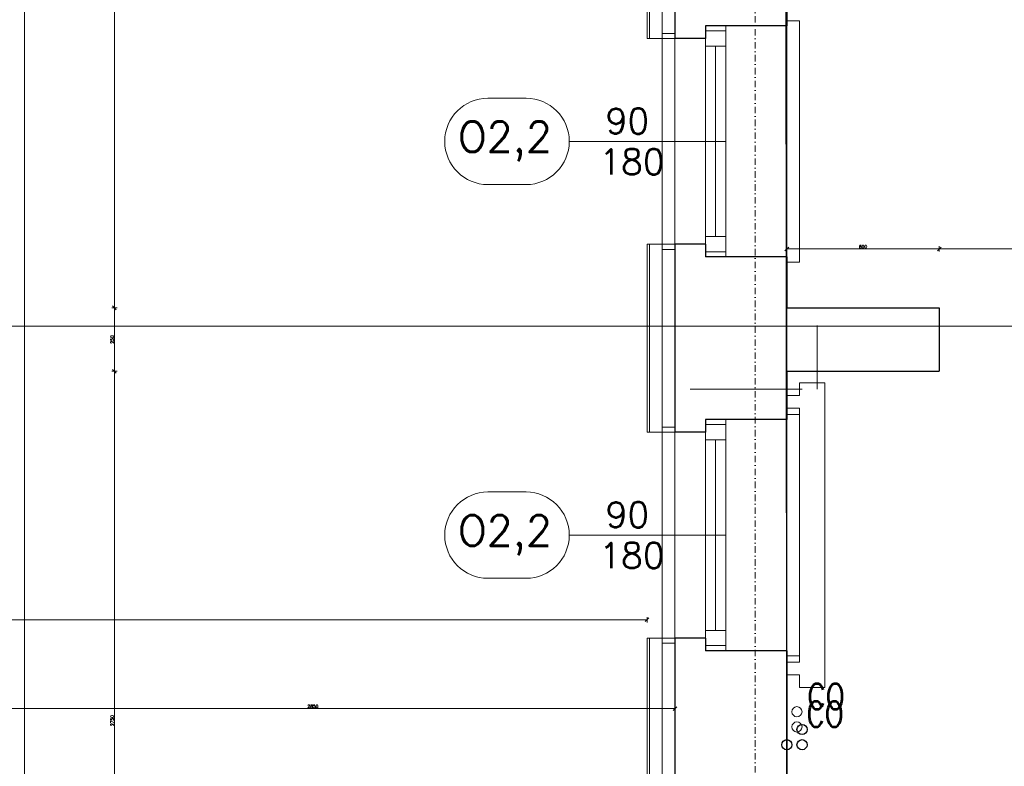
# Model space of a CAD drawing. Header units: millimetres. Extents: x -1893473 to 1546619, y -568027 to 942944.
# Tile 233 of 256: x 163948 to 167823, y -491299 to -488360. Entities that reach past the tile are written whole.
import ezdxf
from ezdxf.enums import TextEntityAlignment as Align

# ---------------------------------------------------------------- set-up
doc = ezdxf.new("R2010")
doc.units = ezdxf.units.MM
doc.header["$LTSCALE"] = 0.2
doc.linetypes.add('DASHDOT', pattern=[25.4, 12.7, -6.35, 0, -6.35])
doc.linetypes.add('HIDDEN', pattern=[9.525, 6.35, -3.175])
doc.layers.get('0').update_dxf_attribs({"lineweight": 0})
for name, color, linetype, lineweight in [('!! 0_ Istn-okna', 6, 'Continuous', 13), ('!! 0_ Istn-sciany', 7, 'Continuous', 30), ('!! 0_ Istn-widok', 1, 'Continuous', 15), ('!! 0_Istn-armatura', 6, 'Continuous', 9), ('!! 0_Istn-cienka', 4, 'Continuous', 9), ('!! 0_Opis_okna', 8, 'Continuous', 15), ('!! 0_Opis_pom', 9, 'Continuous', 13), ('!! 0_Osie', 1, 'DASHDOT', 13), ('!! 1_ tynk zewn  - nowy', 21, 'Continuous', 20), ('!! 1_OPIS POM NOWE', 140, 'Continuous', 5), ('!! 2_ remont Ocieplenie', 4, 'ZIGZAG', 5), ('!! wymiary osi', 250, 'Continuous', 9), ('P-Opis nadproża', 150, 'Continuous', 9), ('P-Osie', 1, 'DASHDOT', 18)]:
    doc.layers.add(name, color=color, linetype=linetype, lineweight=lineweight)
for name, color, linetype, lineweight, plot in [('!! 0_Istn-grzejniki', 7, 'Continuous', 0, False), ('!! 0_ramki', 251, 'Continuous', 9, False), ('Powierzchnia', 140, 'Continuous', 5, False)]:
    doc.layers.add(name, color=color, linetype=linetype, lineweight=lineweight, plot=plot)
doc.layers.add('!! 0_opis pionów', color=4, linetype='Continuous')
doc.styles.add('ARCHETYP', font='romans.shx', dxfattribs={"height": 15})
doc.styles.add('ARIAL', font='tahoma.ttf')
doc.styles.add('TXT', font='simplex.shx')
doc.linetypes.add('ZIGZAG', pattern='A,0.00254,-5.08,[131,ltypeshp.shx,S=5.08,R=0,X=-5.08,Y=0],-10.16,[131,ltypeshp.shx,S=5.08,R=180,X=5.08,Y=0],-5.08', length=20.32254)
doc.dimstyles.new('DIM50', dxfattribs={"dimscale": 5, "dimtxt": 2.5, "dimasz": 1.5, "dimexe": 0, "dimexo": 0, "dimgap": 0.5, "dimtad": 1, "dimdec": 4, "dimrnd": 0.5, "dimdsep": 46, "dimtxsty": 'TXT', "dimblk1": 'TICK1', "dimblk2": 'TICK1', "dimsah": 1, "dimcen": 0, "dimse1": 1, "dimse2": 1, "dimclrd": 1, "dimclre": 7, "dimclrt": 9, "dimadec": 0, "dimazin": 0, "dimtfac": 1, "dimtdec": 4, "dimtmove": 2, "dimatfit": 3, "dimldrblk": 'TICK1', "dimfxl": 1, "dimtolj": 1, "dimarcsym": 0})

# ---------------------------------------------------------------- blocks, each defined once
blk = doc.blocks.new('BLOK OSI')
at = {"layer": 'P-Osie'}
blk.add_lwpolyline([(51992.21, -199661.23), (51992.21, -193642.41)], dxfattribs=at)
blk = doc.blocks.new('1_ok-opis')
blk.add_line((0, 111.61), (0, 50))
for points in [[(-17, 128.61), (-17, 143.61)], [(17, 128.61), (17, 143.61)]]:
    blk.add_lwpolyline(points)
for centre, start, end in [((0, 143.61), 0, 180), ((0, 128.61), 180, 0)]:
    blk.add_arc(centre, 17, start, end)
at = {"style": 'ARCHETYP'}
for tag, height, rotation, p in [('NR', 12, 90, (0, 136.9)), ('NR', 12, 270, (0, 136.9)), ('SZEROKOŚĆ', 10, 90, (-8, 78.29)), ('SZEROKOŚĆ', 10, 270, (8, 78.29)), ('WYSOKOŚĆ', 10, 270, (-8, 78.29)), ('WYSOKOŚĆ', 10, 90, (8, 78.29))]:
    blk.add_attdef(tag, text='', height=height, rotation=rotation, dxfattribs=at).set_placement(p, align=Align.MIDDLE)
blk = doc.blocks.new('TICK1')
at = {"color": 2}
blk.add_line((-1, -1), (1, 1), dxfattribs=at)
at = {"color": 0}
for p, q in [((0, 0), (-1, 0)), ((0, -1.4), (0, 1.4))]:
    blk.add_line(p, q, dxfattribs=at)
blk = doc.blocks.new('*D1195')
at = {"layer": '!! wymiary osi', "color": 1, "lineweight": -2, "transparency": 16777216}
blk.add_line((295207.2, -495162), (295792.2, -495162), dxfattribs=at)
at = {"layer": 'DEFPOINTS', "color": 0, "transparency": 16777216}
for p in [(295799.7, -495162), (295199.7, -495393.7), (295799.7, -495393.7)]:
    blk.add_point(p, dxfattribs=at)
at = {"layer": '!! wymiary osi', "color": 1, "lineweight": -2, "transparency": 16777216, "xscale": 7.5, "yscale": 7.5, "zscale": 7.5, "rotation": 180}
blk.add_blockref('TICK1', (295199.7, -495162), dxfattribs=at)
at = {"layer": '!! wymiary osi', "color": 1, "lineweight": -2, "transparency": 16777216, "xscale": 7.5, "yscale": 7.5, "zscale": 7.5}
blk.add_blockref('TICK1', (295799.7, -495162), dxfattribs=at)
at = {"layer": '!! wymiary osi', "color": 9, "transparency": 16777216, "insert": (295499.7, -495153.2), "char_height": 12.5, "attachment_point": 5, "style": 'TXT'}
blk.add_mtext('\\A1;600', dxfattribs=at)
blk = doc.blocks.new('*D1196')
at = {"layer": '!! wymiary osi', "color": 1, "lineweight": -2, "transparency": 16777216}
blk.add_line((295807.2, -495162), (296942.2, -495162), dxfattribs=at)
at = {"layer": 'DEFPOINTS', "color": 0, "transparency": 16777216}
for p in [(296949.7, -495162), (295799.7, -495393.7), (296949.7, -495393.7)]:
    blk.add_point(p, dxfattribs=at)
at = {"layer": '!! wymiary osi', "color": 1, "lineweight": -2, "transparency": 16777216, "xscale": 7.5, "yscale": 7.5, "zscale": 7.5, "rotation": 180}
blk.add_blockref('TICK1', (295799.7, -495162), dxfattribs=at)
at = {"layer": '!! wymiary osi', "color": 1, "lineweight": -2, "transparency": 16777216, "xscale": 7.5, "yscale": 7.5, "zscale": 7.5}
blk.add_blockref('TICK1', (296949.7, -495162), dxfattribs=at)
at = {"layer": '!! wymiary osi', "color": 9, "transparency": 16777216, "insert": (296374.7, -495153.2), "char_height": 12.5, "attachment_point": 5, "style": 'TXT'}
blk.add_mtext('\\A1;1150', dxfattribs=at)
blk = doc.blocks.new('*D1220')
at = {"layer": '!! wymiary osi', "color": 1, "lineweight": -2, "transparency": 16777216}
blk.add_line((292199.4, -480681.2), (292199.4, -498676.2), dxfattribs=at)
at = {"layer": 'DEFPOINTS', "color": 0, "transparency": 16777216}
for p in [(293889.7, -480673.7), (292199.4, -498683.7), (293889.7, -498683.7)]:
    blk.add_point(p, dxfattribs=at)
at = {"layer": '!! wymiary osi', "color": 1, "lineweight": -2, "transparency": 16777216, "xscale": 7.5, "yscale": 7.5, "zscale": 7.5}
for p, rotation in [((292199.4, -480673.7), 90), ((292199.4, -498683.7), 270)]:
    blk.add_blockref('TICK1', p, dxfattribs=dict(at, rotation=rotation))
at = {"layer": '!! wymiary osi', "color": 9, "transparency": 16777216, "insert": (292190.7, -489678.7), "char_height": 12.5, "attachment_point": 5, "rotation": 90, "style": 'TXT'}
blk.add_mtext('\\A1;18010', dxfattribs=at)
blk = doc.blocks.new('*D1225')
at = {"layer": '!! wymiary osi', "color": 1, "lineweight": -2, "transparency": 16777216}
blk.add_line((292553.7, -492596.2), (292553.7, -495386.2), dxfattribs=at)
at = {"layer": 'DEFPOINTS', "color": 0, "transparency": 16777216}
for p in [(295194.7, -492588.7), (292553.7, -495393.7), (295194.7, -495393.7)]:
    blk.add_point(p, dxfattribs=at)
at = {"layer": '!! wymiary osi', "color": 1, "lineweight": -2, "transparency": 16777216, "xscale": 7.5, "yscale": 7.5, "zscale": 7.5}
for p, rotation in [((292553.7, -492588.7), 90), ((292553.7, -495393.7), 270)]:
    blk.add_blockref('TICK1', p, dxfattribs=dict(at, rotation=rotation))
at = {"layer": '!! wymiary osi', "color": 9, "transparency": 16777216, "insert": (292544.9, -493991.2), "char_height": 12.5, "attachment_point": 5, "rotation": 90, "style": 'TXT'}
blk.add_mtext('\\A1;2805', dxfattribs=at)
blk = doc.blocks.new('*D1226')
at = {"layer": '!! wymiary osi', "color": 1, "lineweight": -2, "transparency": 16777216}
blk.add_line((292553.7, -495401.2), (292553.7, -495636.2), dxfattribs=at)
at = {"layer": 'DEFPOINTS', "color": 0, "transparency": 16777216}
for p in [(295194.7, -495393.7), (292553.7, -495643.7), (295194.7, -495643.7)]:
    blk.add_point(p, dxfattribs=at)
at = {"layer": '!! wymiary osi', "color": 1, "lineweight": -2, "transparency": 16777216, "xscale": 7.5, "yscale": 7.5, "zscale": 7.5}
for p, rotation in [((292553.7, -495393.7), 90), ((292553.7, -495643.7), 270)]:
    blk.add_blockref('TICK1', p, dxfattribs=dict(at, rotation=rotation))
at = {"layer": '!! wymiary osi', "color": 9, "transparency": 16777216, "insert": (292544.9, -495518.7), "char_height": 12.5, "attachment_point": 5, "rotation": 90, "style": 'TXT'}
blk.add_mtext('\\A1;250', dxfattribs=at)
blk = doc.blocks.new('*D1227')
at = {"layer": '!! wymiary osi', "color": 1, "lineweight": -2, "transparency": 16777216}
blk.add_line((292553.7, -495651.2), (292553.7, -498386.2), dxfattribs=at)
at = {"layer": 'DEFPOINTS', "color": 0, "transparency": 16777216}
for p in [(295194.7, -495643.7), (292553.7, -498393.7), (295249.7, -498393.7)]:
    blk.add_point(p, dxfattribs=at)
at = {"layer": '!! wymiary osi', "color": 1, "lineweight": -2, "transparency": 16777216, "xscale": 7.5, "yscale": 7.5, "zscale": 7.5}
for p, rotation in [((292553.7, -495643.7), 90), ((292553.7, -498393.7), 270)]:
    blk.add_blockref('TICK1', p, dxfattribs=dict(at, rotation=rotation))
at = {"layer": '!! wymiary osi', "color": 9, "transparency": 16777216, "insert": (292544.9, -497018.7), "char_height": 12.5, "attachment_point": 5, "rotation": 90, "style": 'TXT'}
blk.add_mtext('\\A1;2750', dxfattribs=at)
blk = doc.blocks.new('*D1292')
at = {"layer": '!! wymiary osi', "color": 1, "lineweight": -2, "transparency": 16777216}
blk.add_line((294642.2, -496621.7), (267447.2, -496621.7), dxfattribs=at)
at = {"layer": 'DEFPOINTS', "color": 0, "transparency": 16777216}
for p in [(267439.7, -496621.7), (267439.7, -498683.7), (294649.7, -498683.7)]:
    blk.add_point(p, dxfattribs=at)
at = {"layer": '!! wymiary osi', "color": 1, "lineweight": -2, "transparency": 16777216, "xscale": 7.5, "yscale": 7.5, "zscale": 7.5, "rotation": 180}
blk.add_blockref('TICK1', (267439.7, -496621.7), dxfattribs=at)
at = {"layer": '!! wymiary osi', "color": 1, "lineweight": -2, "transparency": 16777216, "xscale": 7.5, "yscale": 7.5, "zscale": 7.5}
blk.add_blockref('TICK1', (294649.7, -496621.7), dxfattribs=at)
at = {"layer": '!! wymiary osi', "color": 9, "transparency": 16777216, "insert": (281044.7, -496613), "char_height": 12.5, "attachment_point": 5, "style": 'TXT'}
blk.add_mtext('\\A1;27210', dxfattribs=at)
blk = doc.blocks.new('*D1305')
at = {"layer": '!! wymiary osi', "color": 1, "lineweight": -2, "transparency": 16777216}
blk.add_line((291917.2, -496971.6), (294752.2, -496971.6), dxfattribs=at)
at = {"layer": 'DEFPOINTS', "color": 0, "transparency": 16777216}
for p in [(294759.7, -496971.6), (291909.7, -499363.7), (294759.7, -500683.7)]:
    blk.add_point(p, dxfattribs=at)
at = {"layer": '!! wymiary osi', "color": 1, "lineweight": -2, "transparency": 16777216, "xscale": 7.5, "yscale": 7.5, "zscale": 7.5, "rotation": 180}
blk.add_blockref('TICK1', (291909.7, -496971.6), dxfattribs=at)
at = {"layer": '!! wymiary osi', "color": 1, "lineweight": -2, "transparency": 16777216, "xscale": 7.5, "yscale": 7.5, "zscale": 7.5}
blk.add_blockref('TICK1', (294759.7, -496971.6), dxfattribs=at)
at = {"layer": '!! wymiary osi', "color": 9, "transparency": 16777216, "insert": (293334.7, -496962.8), "char_height": 12.5, "attachment_point": 5, "style": 'TXT'}
blk.add_mtext('\\A1;2850', dxfattribs=at)
blk = doc.blocks.new('A$C2EB40A8D')
at = {"layer": '!! 0_ Istn-okna'}
for points in [[(2978.87011, 6017.51397), (2978.87011, 5107.51397)], [(3058.87011, 6017.51397), (3058.87011, 5107.51397)], [(3018.87011, 5937.51397), (3018.87011, 5187.51397)], [(2978.87011, 4467.51397), (2978.87011, 3557.51397)], [(3058.87011, 4467.51397), (3058.87011, 3557.51397)], [(3018.87011, 4387.51397), (3018.87011, 3637.51397)]]:
    blk.add_lwpolyline(points, dxfattribs=at)
for points in [[(2978.87011, 5997.51397), (2978.87011, 5937.51397), (3058.87011, 5937.51397), (3058.87011, 5997.51397)], [(2978.87011, 5187.51397), (2978.87011, 5127.51397), (3058.87011, 5127.51397), (3058.87011, 5187.51397)], [(2978.87011, 4447.51397), (2978.87011, 4387.51397), (3058.87011, 4387.51397), (3058.87011, 4447.51397)], [(2978.87011, 3637.51397), (2978.87011, 3577.51397), (3058.87011, 3577.51397), (3058.87011, 3637.51397)]]:
    blk.add_lwpolyline(points, close=True, dxfattribs=at)
at = {"layer": '!! 0_ Istn-sciany'}
for points in [[(2858.87011, 6607.51397), (2858.87011, 5967.51397)], [(3298.87011, 6557.51397), (3298.87011, 6017.51397)], [(2978.87011, 6017.51397), (2978.87011, 5967.51397)], [(3298.87011, 6017.51397), (2978.87011, 6017.51397)], [(2978.87011, 5967.51397), (2858.87011, 5967.51397)], [(2858.87011, 5157.51397), (2858.87011, 4417.51397)], [(2978.87011, 5157.51397), (2858.87011, 5157.51397)], [(2978.87011, 5157.51397), (2978.87011, 5107.51397)], [(3298.87011, 5107.51397), (2978.87011, 5107.51397)], [(3298.87011, 5107.51397), (3298.87011, 4907.51397)], [(3298.87011, 4907.51397), (3898.87011, 4907.51397)], [(3898.87011, 4907.51397), (3898.87011, 4657.51397)], [(3298.87011, 4657.51397), (3898.87011, 4657.51397)], [(3298.87011, 4657.51397), (3298.87011, 4467.51397)], [(2978.87011, 4467.51397), (2978.87011, 4417.51397)], [(3298.87011, 4467.51397), (2978.87011, 4467.51397)], [(2978.87011, 4417.51397), (2858.87011, 4417.51397)], [(2858.87011, 3607.51397), (2858.87011, 2967.51397)], [(2978.87011, 3607.51397), (2858.87011, 3607.51397)], [(2978.87011, 3607.51397), (2978.87011, 3557.51397)], [(3298.87011, 3557.51397), (2978.87011, 3557.51397)], [(3298.87011, 3557.51397), (3298.87011, 3017.51397)]]:
    blk.add_lwpolyline(points, dxfattribs=at)
at = {"layer": '!! 0_ Istn-widok'}
for points in [[(3298.87011, 6037.51397), (3348.87011, 6037.51397)], [(3348.87011, 6037.51397), (3348.87011, 5087.51397)], [(2808.87011, 5137.51397), (2808.87011, 5987.51397)], [(2858.87011, 5987.51397), (2808.87011, 5987.51397)], [(2858.87011, 5137.51397), (2808.87011, 5137.51397)], [(3298.87011, 5087.51397), (3348.87011, 5087.51397)], [(3298.87011, 4907.51397), (3298.87011, 4657.51397)], [(3418.87011, 4837.51397), (3418.87011, 4587.51397)], [(3358.87011, 4587.51397), (2918.87011, 4587.51397)], [(3298.87011, 4487.51397), (3348.87011, 4487.51397)], [(3348.87011, 4487.51397), (3348.87011, 3537.51397)], [(2808.87011, 3587.51397), (2808.87011, 4437.51397)], [(2858.87011, 4437.51397), (2808.87011, 4437.51397)], [(2858.87011, 3587.51397), (2808.87011, 3587.51397)], [(3298.87011, 3537.51397), (3348.87011, 3537.51397)]]:
    blk.add_lwpolyline(points, dxfattribs=at)
at = {"layer": '!! 0_Istn-armatura'}
for centre in [(3338.87011, 3317.51397), (3338.87011, 3257.51397)]:
    blk.add_circle(centre, 20, dxfattribs=at)
at = {"layer": '!! 0_Istn-cienka', "linetype": 'HIDDEN', "ltscale": 2}
for points in [[(3298.87011, 6017.51397), (3298.87011, 5107.51397)], [(2858.87011, 5157.51397), (2858.87011, 5967.51397)], [(3298.87011, 4467.51397), (3298.87011, 3557.51397)], [(2858.87011, 3607.51397), (2858.87011, 4417.51397)]]:
    blk.add_lwpolyline(points, dxfattribs=at)
at = {"layer": '!! 0_Istn-grzejniki'}
blk.add_lwpolyline([(3298.87011, 4562.51397), (3348.87011, 4562.51397), (3348.87011, 4612.51397), (3448.87011, 4612.51397), (3448.87011, 3412.51397), (3348.87011, 3412.51397), (3348.87011, 3462.51397), (3298.87011, 3462.51397), (3298.87011, 3512.51397), (3348.87011, 3512.51397), (3348.87011, 4512.51397), (3298.87011, 4512.51397)], close=True, dxfattribs=at)
at = {"layer": '!! 0_opis pionów'}
for centre in [(3358.87011, 3247.51397), (3298.87011, 3187.51397), (3358.87011, 3187.51397)]:
    blk.add_circle(centre, 20, dxfattribs=at)
at = {"layer": '!! 0_ramki'}
blk.add_lwpolyline([(-31093.9525, 4834.99151), (10906.0475, 4834.99151), (10906.0475, -24865.00849), (-31093.9525, -24865.00849)], close=True, dxfattribs=at)
at = {"layer": '!! 1_ tynk zewn  - nowy'}
for points in [[(2748.87011, 5967.51397), (2748.87011, 6607.51397)], [(2758.87011, 5967.51397), (2758.87011, 6607.51397)], [(2858.87011, 5967.51397), (2748.87011, 5967.51397)], [(2748.87011, 4417.51397), (2748.87011, 5157.51397)], [(2858.87011, 5157.51397), (2748.87011, 5157.51397)], [(2758.87011, 4417.51397), (2758.87011, 5157.51397)], [(2858.87011, 4417.51397), (2748.87011, 4417.51397)], [(2748.87011, 2967.51397), (2748.87011, 3607.51397)], [(2858.87011, 3607.51397), (2748.87011, 3607.51397)], [(2758.87011, 2967.51397), (2758.87011, 3607.51397)]]:
    blk.add_lwpolyline(points, dxfattribs=at)
at = {"layer": '!! 2_ remont Ocieplenie', "linetype": 'ZIGZAG', "ltscale": 0.75}
for points in [[(2808.87011, 5967.51397), (2808.87011, 6607.51397)], [(2808.87011, 4417.51397), (2808.87011, 5157.51397)], [(2808.87011, 2967.51397), (2808.87011, 3607.51397)]]:
    blk.add_lwpolyline(points, dxfattribs=at)
at = {"layer": 'Powierzchnia'}
blk.add_lwpolyline([(3293.87011, 7727.91225), (3298.87011, 1922.91225), (5048.87011, 1922.91225), (5048.87011, 4922.91225), (8928.87011, 4922.91225), (8928.87011, 7732.91225)], close=True, dxfattribs=at)
at = {"layer": '!! 0_Opis_okna'}
ref = blk.add_blockref('1_ok-opis', (3558.87011, 5562.51397), dxfattribs=dict(at, xscale=10, yscale=10, zscale=10, rotation=89.99999999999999))
ref.add_attrib('SZEROKOŚĆ', '90', dxfattribs={"layer": '0', "height": 100, "style": 'ARCHETYP'}).set_placement((2671.66602, 5642.51397), align=Align.MIDDLE)
ref.add_attrib('WYSOKOŚĆ', '180', dxfattribs={"layer": '0', "height": 100, "style": 'ARCHETYP'}).set_placement((2689.40056, 5482.51397), align=Align.MIDDLE)
ref.add_attrib('NR', 'O2,2', dxfattribs={"layer": '0', "height": 120, "style": 'ARCHETYP'}).set_placement((2189.85565, 5562.51397), align=Align.MIDDLE)
ref = blk.add_blockref('1_ok-opis', (3558.87011, 4012.51397), dxfattribs=dict(at, xscale=10, yscale=10, zscale=10, rotation=89.99999999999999))
ref.add_attrib('SZEROKOŚĆ', '90', dxfattribs={"layer": '0', "height": 100, "style": 'ARCHETYP'}).set_placement((2671.66602, 4092.51397), align=Align.MIDDLE)
ref.add_attrib('WYSOKOŚĆ', '180', dxfattribs={"layer": '0', "height": 100, "style": 'ARCHETYP'}).set_placement((2689.40056, 3932.51397), align=Align.MIDDLE)
ref.add_attrib('NR', 'O2,2', dxfattribs={"layer": '0', "height": 120, "style": 'ARCHETYP'}).set_placement((2189.85565, 4012.51397), align=Align.MIDDLE)
at = {"layer": '!! 0_Osie', "xscale": 10, "yscale": 10, "zscale": 10}
blk.add_blockref('BLOK OSI', (-516748.24414, 1976683.397), dxfattribs=at)
at = {"layer": '!! 0_Istn-armatura', "style": 'ARCHETYP', "width": 0.8}
blk.add_text('CO', height=100, rotation=0.00000004, dxfattribs=at).set_placement((3379.86899, 3327.81544))
at = {"layer": '!! 0_opis pionów', "style": 'ARCHETYP', "width": 0.8}
blk.add_text('CO', height=100, rotation=0.00000004, dxfattribs=at).set_placement((3376.074, 3257.81544))
at = {"layer": '!! 0_Opis_pom', "ltscale": 0.7, "style": 'ARIAL'}
for tag, p in [('B1,21', (-891.77727, 31796.97458)), ('A1,16', (-13651.31084, 31587.95236)), ('B1/17', (-9701.43347, 31565.05244)), ('B1,19', (-5798.61305, 31587.22944)), ('1,23', (10805.41388, 31565.05244)), ('1,22', (4526.58954, 31507.65132)), ('A1,1', (-16866.13618, 31459.3792)), ('B1,18', (-7791.62894, 31330.08444)), ('B1,20', (-2961.4347, 31167.05787)), ('A1,6', (-19287.17717, 30923.71998)), ('B1,1', (14135.63445, 30913.92963)), ('B1,3', (17346.74696, 30023.81022)), ('B1,4', (29817.71501, 29157.67457)), ('A1,5', (-23454.5385, 28820.77901)), ('A1,2', (-17502.57721, 28602.57524)), ('B1,2D', (2616.16402, 28559.52261)), ('A1,15', (-13651.31084, 28261.46046)), ('B1,4', (29883.58177, 28158.35876)), ('B1,2B', (18801.54781, 27650.12382)), ('B1,2A', (13086.7373, 27376.04393)), ('A1,3', (-16846.27912, 25980.40356)), ('B1,8', (9089.53994, 25356.27639)), ('B1,6', (31915.87888, 23754.79829)), ('A1,4', (-24010.17576, 23559.17399)), ('B1,14', (-11621.32288, 23261.44183)), ('B1,13', (-3080.55208, 22924.09997)), ('B1,5', (29245.49088, 22896.69268)), ('B1,10', (3982.60923, 22874.21277)), ('B1,9', (5634.43488, 22623.92098)), ('B1,2C', (13327.26639, 22378.5328)), ('B1,7', (16398.41175, 22348.28836)), ('B1,11', (5553.20442, 20939.83877)), ('B1,12', (3693.27174, 20628.72148)), ('C1,3', (5969.08376, 16336.01084)), ('C1,2', (11955.93711, 11671.55655)), ('C1,1', (15659.17205, 11415.94196)), ('C1,4', (5140.00888, 9205.5831)), ('C1,5', (5680.4486, 6154.54995)), ('C1,10', (16327.05085, 6080.66085)), ('C1,9', (16526.57171, 3173.45283)), ('C1,6', (6367.37903, 2771.84181)), ('D0,18', (-1981.87701, -110.73158)), ('D0,7', (-13531.42299, -1159.67649)), ('C1,7', (7275.77161, -1303.00991)), ('D0,17', (2064.87671, -1345.69113)), ('D0,3', (-9324.21674, -1442.63631)), ('D0,6', (-17529.61851, -1957.37463)), ('D0,10', (-21369.4432, -2140.60378)), ('D,09', (-12990.08379, -2746.32902)), ('D0,2', (-5516.19514, -3101.87722)), ('D0,16', (2266.73061, -3284.15369)), ('D0,8', (-14357.79539, -3567.69719)), ('D0,5', (-10461.54478, -3629.26575)), ('D0,4', (-8396.53404, -4353.7937)), ('D0,15', (1974.41895, -5205.84774)), ('D0,1', (-5633.49598, -5662.48534)), ('D0,11', (-23334.09291, -6045.78706)), ('D0,12', (-22436.85763, -9302.9678)), ('D0,13', (-22436.85763, -11581.16526)), ('D0,14', (-13645.94445, -11884.57769))]:
    blk.add_attdef(tag, text='', height=119.68, dxfattribs=at).set_placement(p, align=Align.MIDDLE_CENTER)
at = {"layer": '!! 1_OPIS POM NOWE', "style": 'ARIAL'}
for tag, p in [('C1.7A', (7769.3756, 685.765)), ('C1.7C', (7655.80151, -2045.04756)), ('C1.8B', (10935.93068, -2107.41983)), ('C1.8A', (13897.39715, -2120.69016)), ('C1.7B', (8274.43201, -3270.18959)), ('E1.2', (16701.02923, -5331.07351)), ('E1.5E', (21974.23379, -5463.99012)), ('E1.5D', (24989.27391, -5785.36474)), ('E1.1', (8357.81567, -5851.01076)), ('E1.5C', (25222.53959, -6394.64172)), ('E1.5B', (27694.70831, -7009.86571)), ('E1.6', (5279.46063, -8141.28746)), ('E1.5A', (25547.9555, -8495.18994)), ('E1.5F', (22414.7084, -9822.66389)), ('E1.5G', (23977.19473, -9792.46695)), ('E1,4', (13935.69867, -10458.20073)), ('E1.5L', (28030.8296, -11267.7725)), ('E1.3', (5639.18862, -11994.01941)), ('E1.5H', (23988.49716, -12231.38049)), ('E1.5K', (27714.73934, -12977.98364)), ('E1.5I', (22290.68736, -13989.9049)), ('E1.5J', (27095.71534, -16088.17469))]:
    blk.add_attdef(tag, text='', height=119.68, dxfattribs=at).set_placement(p, align=Align.MIDDLE_CENTER)
at = {"layer": '!! wymiary osi'}
for base, p1, p2, picture, middle in [((298.6286, 1617.51397), (1988.87011, 19627.51397), (1988.87011, 1617.51397), '*D1220', (289.8786, 10622.51397)), ((652.89944, 4907.51397), (3293.87011, 7712.51397), (3293.87011, 4907.51397), '*D1225', (644.14944, 6310.01397)), ((652.89944, 4657.51397), (3293.87011, 4907.51397), (3293.87011, 4657.51397), '*D1226', (644.14944, 4782.51397)), ((652.89944, 1907.51397), (3293.87011, 4657.51397), (3348.87011, 1907.51397), '*D1227', (644.14944, 3282.51397))]:
    dim = blk.add_linear_dim(base=base, p1=p1, p2=p2, angle=90, dimstyle='DIM50', dxfattribs=at)
    dim.commit()
    dim.dimension.update_dxf_attribs({"geometry": picture, "text_midpoint": middle, "insert": (-291900.79406, 500301.26018)})
for base, p1, p2, picture, middle in [((3898.87011, 5139.27275), (3298.87011, 4907.51397), (3898.87011, 4907.51397), '*D1195', (3598.87011, 5148.02275)), ((5048.87011, 5139.27275), (3898.87011, 4907.51397), (5048.87011, 4907.51397), '*D1196', (4473.87011, 5148.02275)), ((-24461.12989, 3679.55902), (2748.87011, 1617.51397), (-24461.12989, 1617.51397), '*D1292', (-10856.12989, 3688.30902)), ((2858.87011, 3329.67926), (8.87011, 937.51397), (2858.87011, -382.48603), '*D1305', (1433.87011, 3338.42926))]:
    dim = blk.add_linear_dim(base=base, p1=p1, p2=p2, dimstyle='DIM50', dxfattribs=at)
    dim.commit()
    dim.dimension.update_dxf_attribs({"geometry": picture, "text_midpoint": middle, "insert": (-291900.79406, 500301.26018)})

msp = doc.modelspace()

# ---------------------------------------------------------------- block references
at = {"layer": 'P-Opis nadproża', "color": 4}
msp.add_blockref('A$C2EB40A8D', (163667.94092, -494401.63474), dxfattribs=at)

doc.saveas('drawing.dxf')
